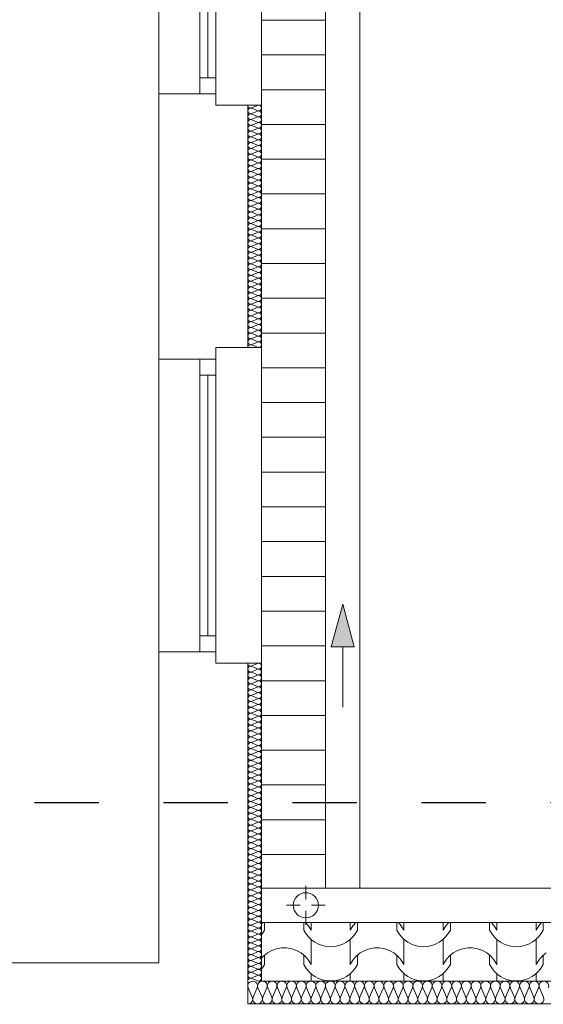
# Model space of a CAD drawing. Extents: x -528673 to -468586, y 24609 to 131944.
# Tile 50 of 87: x -481929 to -479637, y 68353 to 72658. Entities that reach past the tile are written whole.
import ezdxf

# ---------------------------------------------------------------- set-up
doc = ezdxf.new("R2010")
doc.units = 0
doc.header["$MEASUREMENT"] = 0
doc.linetypes.add('Dashed', pattern=[564.444447, 282.222223, -282.222223])
for name, color, linetype in [('#PODKŁAD', 252, 'Continuous'), ('Inwent Izolacje', 252, 'Continuous'), ('INWENT RURY SPUSTOWE', 252, 'Continuous')]:
    doc.layers.add(name, color=color, linetype=linetype)
for name, color, linetype, lineweight in [('arch wypelnienia_Nr_Pióra__102', 252, 'Continuous', 9), ('arch wypelnienia_Nr_Pióra__2', 252, 'Continuous', 13), ('INWENT DACH_Nr_Pióra__21', 252, 'Continuous', 9), ('Inwent Izolacje_Nr_Pióra__2', 252, 'Continuous', 13), ('INWENT RURY SPUSTOWE_Nr_Pióra__21', 252, 'Continuous', 9), ('INWENT. OKNA_Nr_Pióra__5', 252, 'Continuous', 13), ('INWENT.ŚCIANY_Nr_Pióra__1', 252, 'Continuous', 25), ('INWENT.ŚCIANY_Nr_Pióra__20', 252, 'Continuous', 60), ('INWENT.ŚCIANY_Nr_Pióra__21', 252, 'Continuous', 9), ('INWENT.ŚCIANY_Nr_Pióra__3', 252, 'Continuous', 13)]:
    doc.layers.add(name, color=color, linetype=linetype, lineweight=lineweight)

# ---------------------------------------------------------------- blocks, each defined once
blk = doc.blocks.new('*X28')
at = {"layer": 'arch wypelnienia_Nr_Pióra__2', "linetype": 'Continuous'}
for p, q in [((-480864.3, 68711.1), (-480870.2, 68704.4)), ((-480857.1, 68711.1), (-480857.1, 68677.7)), ((-480685.3, 68711.1), (-480685.3, 68677.7)), ((-480665.5, 68696.7), (-480678.1, 68711.1)), ((-480653.9, 68711.1), (-480653.9, 68677.7)), ((-480653.9, 68711.1), (-480653.9, 68700)), ((-480482.1, 68711.1), (-480482.1, 68677.7)), ((-480482.1, 68711.1), (-480482.1, 68700)), ((-480457.9, 68711.1), (-480470.5, 68696.7)), ((-480450.7, 68711.1), (-480450.7, 68677.7)), ((-480278.9, 68711.1), (-480278.9, 68677.7)), ((-480259.1, 68696.7), (-480271.7, 68711.1)), ((-480247.5, 68711.1), (-480247.5, 68677.7)), ((-480247.5, 68711.1), (-480247.5, 68700)), ((-480075.7, 68711.1), (-480075.7, 68677.7)), ((-480075.7, 68711.1), (-480075.7, 68700)), ((-480051.5, 68711.1), (-480064.1, 68696.7)), ((-480044.3, 68711.1), (-480044.3, 68677.7)), ((-479872.5, 68711.1), (-479872.5, 68677.7)), ((-479852.7, 68696.7), (-479865.3, 68711.1)), ((-479841.1, 68711.1), (-479841.1, 68677.7)), ((-479841.1, 68711.1), (-479841.1, 68700)), ((-479669.3, 68711.1), (-479669.3, 68677.7)), ((-479669.3, 68711.1), (-479669.3, 68700)), ((-479645.1, 68711.1), (-479657.7, 68696.7)), ((-479637.9, 68711.1), (-479637.9, 68677.7)), ((-480866.3, 68662), (-480857.1, 68677.7)), ((-480685.3, 68677.7), (-480676.1, 68662)), ((-480653.9, 68677.7), (-480665.5, 68696.7)), ((-480470.5, 68696.7), (-480482.1, 68677.7)), ((-480459.9, 68662), (-480450.7, 68677.7)), ((-480278.9, 68677.7), (-480269.7, 68662)), ((-480247.5, 68677.7), (-480259.1, 68696.7)), ((-480064.1, 68696.7), (-480075.7, 68677.7)), ((-480053.5, 68662), (-480044.3, 68677.7)), ((-479872.5, 68677.7), (-479863.3, 68662)), ((-479841.1, 68677.7), (-479852.7, 68696.7)), ((-479657.7, 68696.7), (-479669.3, 68677.7)), ((-479647.1, 68662), (-479637.9, 68677.7)), ((-480870.2, 68657.1), (-480866.3, 68662)), ((-480676.1, 68662), (-480664.8, 68647.8)), ((-480664.8, 68647.8), (-480651.7, 68635.3)), ((-480653.9, 68637.1), (-480653.9, 68550)), ((-480651.7, 68635.3), (-480637, 68624.7)), ((-480637, 68624.7), (-480620.9, 68616.2)), ((-480515.1, 68616.2), (-480499, 68624.7)), ((-480499, 68624.7), (-480484.3, 68635.3)), ((-480484.3, 68635.3), (-480471.2, 68647.8)), ((-480482.1, 68637.1), (-480482.1, 68550)), ((-480471.2, 68647.8), (-480459.9, 68662)), ((-480269.7, 68662), (-480258.4, 68647.8)), ((-480258.4, 68647.8), (-480245.3, 68635.3)), ((-480247.5, 68637.1), (-480247.5, 68550)), ((-480245.3, 68635.3), (-480230.6, 68624.7)), ((-480230.6, 68624.7), (-480214.5, 68616.2)), ((-480108.7, 68616.2), (-480092.6, 68624.7)), ((-480092.6, 68624.7), (-480077.9, 68635.3)), ((-480077.9, 68635.3), (-480064.8, 68647.8)), ((-480075.7, 68637.1), (-480075.7, 68550)), ((-480064.8, 68647.8), (-480053.5, 68662)), ((-479863.3, 68662), (-479852, 68647.8)), ((-479852, 68647.8), (-479838.9, 68635.3)), ((-479841.1, 68637.1), (-479841.1, 68550)), ((-479838.9, 68635.3), (-479824.2, 68624.7)), ((-479824.2, 68624.7), (-479808.1, 68616.2)), ((-479702.3, 68616.2), (-479686.2, 68624.7)), ((-479686.2, 68624.7), (-479671.5, 68635.3)), ((-479671.5, 68635.3), (-479658.4, 68647.8)), ((-479669.3, 68637.1), (-479669.3, 68550)), ((-479658.4, 68647.8), (-479647.1, 68662)), ((-480825.4, 68588.6), (-480844.9, 68577.6)), ((-480804.4, 68596), (-480825.4, 68588.6)), ((-480782.4, 68599.8), (-480804.4, 68596)), ((-480771.2, 68599.8), (-480782.4, 68599.8)), ((-480760, 68599.8), (-480771.2, 68599.8)), ((-480738, 68596), (-480760, 68599.8)), ((-480717, 68588.6), (-480738, 68596)), ((-480697.5, 68577.6), (-480717, 68588.6)), ((-480653.9, 68614.8), (-480653.9, 68527.7)), ((-480620.9, 68616.2), (-480603.9, 68610)), ((-480603.9, 68610), (-480586.1, 68606.3)), ((-480586.1, 68606.3), (-480568, 68605)), ((-480568, 68605), (-480549.9, 68606.3)), ((-480549.9, 68606.3), (-480532.1, 68610)), ((-480532.1, 68610), (-480515.1, 68616.2)), ((-480482.1, 68614.8), (-480482.1, 68527.7)), ((-480419, 68588.6), (-480438.5, 68577.6)), ((-480398, 68596), (-480419, 68588.6)), ((-480376, 68599.8), (-480398, 68596)), ((-480364.8, 68599.8), (-480376, 68599.8)), ((-480353.6, 68599.8), (-480364.8, 68599.8)), ((-480331.6, 68596), (-480353.6, 68599.8)), ((-480310.6, 68588.6), (-480331.6, 68596)), ((-480291.1, 68577.6), (-480310.6, 68588.6)), ((-480247.5, 68614.8), (-480247.5, 68527.7)), ((-480214.5, 68616.2), (-480197.5, 68610)), ((-480197.5, 68610), (-480179.7, 68606.3)), ((-480179.7, 68606.3), (-480161.6, 68605)), ((-480161.6, 68605), (-480143.5, 68606.3)), ((-480143.5, 68606.3), (-480125.7, 68610)), ((-480125.7, 68610), (-480108.7, 68616.2)), ((-480075.7, 68614.8), (-480075.7, 68527.7)), ((-480012.6, 68588.6), (-480032.1, 68577.6)), ((-479991.6, 68596), (-480012.6, 68588.6)), ((-479969.6, 68599.8), (-479991.6, 68596)), ((-479958.4, 68599.8), (-479969.6, 68599.8)), ((-479947.2, 68599.8), (-479958.4, 68599.8)), ((-479925.2, 68596), (-479947.2, 68599.8)), ((-479904.2, 68588.6), (-479925.2, 68596)), ((-479884.7, 68577.6), (-479904.2, 68588.6)), ((-479841.1, 68614.8), (-479841.1, 68527.7)), ((-479808.1, 68616.2), (-479791.1, 68610)), ((-479791.1, 68610), (-479773.3, 68606.3)), ((-479773.3, 68606.3), (-479755.2, 68605)), ((-479755.2, 68605), (-479737.1, 68606.3)), ((-479737.1, 68606.3), (-479719.3, 68610)), ((-479719.3, 68610), (-479702.3, 68616.2)), ((-479669.3, 68614.8), (-479669.3, 68527.7)), ((-480862.2, 68563.5), (-480870.2, 68554.4)), ((-480844.9, 68577.6), (-480862.2, 68563.5)), ((-480857.1, 68567.7), (-480857.1, 68527.7)), ((-480680.2, 68563.5), (-480697.5, 68577.6)), ((-480685.3, 68567.7), (-480685.3, 68527.7)), ((-480665.5, 68546.7), (-480680.2, 68563.5)), ((-480653.9, 68527.7), (-480665.5, 68546.7)), ((-480470.5, 68546.7), (-480482.1, 68527.7)), ((-480455.8, 68563.5), (-480470.5, 68546.7)), ((-480438.5, 68577.6), (-480455.8, 68563.5)), ((-480450.7, 68567.7), (-480450.7, 68527.7)), ((-480273.8, 68563.5), (-480291.1, 68577.6)), ((-480278.9, 68567.7), (-480278.9, 68527.7)), ((-480259.1, 68546.7), (-480273.8, 68563.5)), ((-480247.5, 68527.7), (-480259.1, 68546.7)), ((-480064.1, 68546.7), (-480075.7, 68527.7)), ((-480049.4, 68563.5), (-480064.1, 68546.7)), ((-480032.1, 68577.6), (-480049.4, 68563.5)), ((-480044.3, 68567.7), (-480044.3, 68527.7)), ((-479867.4, 68563.5), (-479884.7, 68577.6)), ((-479872.5, 68567.7), (-479872.5, 68527.7)), ((-479852.7, 68546.7), (-479867.4, 68563.5)), ((-479841.1, 68527.7), (-479852.7, 68546.7)), ((-479657.7, 68546.7), (-479669.3, 68527.7)), ((-479643, 68563.5), (-479657.7, 68546.7)), ((-479625.7, 68577.6), (-479643, 68563.5)), ((-479637.9, 68567.7), (-479637.9, 68527.7)), ((-480870.2, 68507.1), (-480866.3, 68512)), ((-480866.3, 68512), (-480857.1, 68527.7)), ((-480685.3, 68527.7), (-480676.1, 68512)), ((-480676.1, 68512), (-480664.8, 68497.8)), ((-480664.8, 68497.8), (-480651.7, 68485.3)), ((-480484.3, 68485.3), (-480471.2, 68497.8)), ((-480471.2, 68497.8), (-480459.9, 68512)), ((-480459.9, 68512), (-480450.7, 68527.7)), ((-480278.9, 68527.7), (-480269.7, 68512)), ((-480269.7, 68512), (-480258.4, 68497.8)), ((-480258.4, 68497.8), (-480245.3, 68485.3)), ((-480077.9, 68485.3), (-480064.8, 68497.8)), ((-480064.8, 68497.8), (-480053.5, 68512)), ((-480053.5, 68512), (-480044.3, 68527.7)), ((-479872.5, 68527.7), (-479863.3, 68512)), ((-479863.3, 68512), (-479852, 68497.8)), ((-479852, 68497.8), (-479838.9, 68485.3)), ((-479671.5, 68485.3), (-479658.4, 68497.8)), ((-479658.4, 68497.8), (-479647.1, 68512)), ((-479647.1, 68512), (-479637.9, 68527.7)), ((-480653.9, 68487.1), (-480653.9, 68454.5)), ((-480653.9, 68464.8), (-480653.9, 68454.5)), ((-480651.7, 68485.3), (-480637, 68474.7)), ((-480637, 68474.7), (-480620.9, 68466.2)), ((-480620.9, 68466.2), (-480603.9, 68460)), ((-480603.9, 68460), (-480586.1, 68456.3)), ((-480586.1, 68456.3), (-480568, 68455)), ((-480568, 68455), (-480549.9, 68456.3)), ((-480549.9, 68456.3), (-480532.1, 68460)), ((-480532.1, 68460), (-480515.1, 68466.2)), ((-480515.1, 68466.2), (-480499, 68474.7)), ((-480499, 68474.7), (-480484.3, 68485.3)), ((-480482.1, 68487.1), (-480482.1, 68454.5)), ((-480482.1, 68464.8), (-480482.1, 68454.5)), ((-480247.5, 68487.1), (-480247.5, 68454.5)), ((-480247.5, 68464.8), (-480247.5, 68454.5)), ((-480245.3, 68485.3), (-480230.6, 68474.7)), ((-480230.6, 68474.7), (-480214.5, 68466.2)), ((-480214.5, 68466.2), (-480197.5, 68460)), ((-480197.5, 68460), (-480179.7, 68456.3)), ((-480179.7, 68456.3), (-480161.6, 68455)), ((-480161.6, 68455), (-480143.5, 68456.3)), ((-480143.5, 68456.3), (-480125.7, 68460)), ((-480125.7, 68460), (-480108.7, 68466.2)), ((-480108.7, 68466.2), (-480092.6, 68474.7)), ((-480092.6, 68474.7), (-480077.9, 68485.3)), ((-480075.7, 68487.1), (-480075.7, 68454.5)), ((-480075.7, 68464.8), (-480075.7, 68454.5)), ((-479841.1, 68487.1), (-479841.1, 68454.5)), ((-479841.1, 68464.8), (-479841.1, 68454.5)), ((-479838.9, 68485.3), (-479824.2, 68474.7)), ((-479824.2, 68474.7), (-479808.1, 68466.2)), ((-479808.1, 68466.2), (-479791.1, 68460)), ((-479791.1, 68460), (-479773.3, 68456.3)), ((-479773.3, 68456.3), (-479755.2, 68455)), ((-479755.2, 68455), (-479737.1, 68456.3)), ((-479737.1, 68456.3), (-479719.3, 68460)), ((-479719.3, 68460), (-479702.3, 68466.2)), ((-479702.3, 68466.2), (-479686.2, 68474.7)), ((-479686.2, 68474.7), (-479671.5, 68485.3)), ((-479669.3, 68487.1), (-479669.3, 68454.5)), ((-479669.3, 68464.8), (-479669.3, 68454.5))]:
    blk.add_line(p, q, dxfattribs=at)
blk = doc.blocks.new('Wypełnienie_14')
at = {"layer": 'arch wypelnienia_Nr_Pióra__2', "linetype": 'Dashed'}
blk.add_blockref('*X28', (0, 0), dxfattribs=at)
blk = doc.blocks.new('Izolacja cieplna 14_208', base_point=(-480930.2, 68354.5))
at = {"layer": 'Inwent Izolacje_Nr_Pióra__2', "linetype": 'Continuous'}
for p, q in [((-480928.4, 68424.7), (-480910.7, 68384.3)), ((-480907.2, 68384.3), (-480889.5, 68424.7)), ((-480885.9, 68424.7), (-480868.3, 68384.3)), ((-480864.7, 68384.3), (-480847, 68424.7)), ((-480843.5, 68424.7), (-480825.8, 68384.3)), ((-480822.2, 68384.3), (-480804.6, 68424.7)), ((-480801, 68424.7), (-480783.3, 68384.3)), ((-480779.8, 68384.3), (-480762.1, 68424.7)), ((-480758.5, 68424.7), (-480740.9, 68384.3)), ((-480737.3, 68384.3), (-480719.6, 68424.7)), ((-480716.1, 68424.7), (-480698.4, 68384.3)), ((-480694.8, 68384.3), (-480677.2, 68424.7)), ((-480673.6, 68424.7), (-480655.9, 68384.3)), ((-480652.4, 68384.3), (-480634.7, 68424.7)), ((-480631.1, 68424.7), (-480613.5, 68384.3)), ((-480609.9, 68384.3), (-480592.2, 68424.7)), ((-480588.7, 68424.7), (-480571, 68384.3)), ((-480567.4, 68384.3), (-480549.8, 68424.7)), ((-480546.2, 68424.7), (-480528.5, 68384.3)), ((-480525, 68384.3), (-480507.3, 68424.7)), ((-480503.7, 68424.7), (-480486.1, 68384.3)), ((-480482.5, 68384.3), (-480464.8, 68424.7)), ((-480461.3, 68424.7), (-480443.6, 68384.3)), ((-480440, 68384.3), (-480422.4, 68424.7)), ((-480418.8, 68424.7), (-480401.1, 68384.3)), ((-480397.5, 68384.3), (-480379.9, 68424.7)), ((-480376.3, 68424.7), (-480358.6, 68384.3)), ((-480355.1, 68384.3), (-480337.4, 68424.7)), ((-480333.8, 68424.7), (-480316.2, 68384.3)), ((-480312.6, 68384.3), (-480294.9, 68424.7)), ((-480291.4, 68424.7), (-480273.7, 68384.3)), ((-480270.1, 68384.3), (-480252.5, 68424.7)), ((-480248.9, 68424.7), (-480231.2, 68384.3)), ((-480227.7, 68384.3), (-480210, 68424.7)), ((-480206.4, 68424.7), (-480188.8, 68384.3)), ((-480185.2, 68384.3), (-480167.5, 68424.7)), ((-480164, 68424.7), (-480146.3, 68384.3)), ((-480142.7, 68384.3), (-480125.1, 68424.7)), ((-480121.5, 68424.7), (-480103.8, 68384.3)), ((-480100.3, 68384.3), (-480082.6, 68424.7)), ((-480079, 68424.7), (-480061.4, 68384.3)), ((-480057.8, 68384.3), (-480040.1, 68424.7)), ((-480036.6, 68424.7), (-480018.9, 68384.3)), ((-480015.3, 68384.3), (-479997.7, 68424.7)), ((-479994.1, 68424.7), (-479976.4, 68384.3)), ((-479972.9, 68384.3), (-479955.2, 68424.7)), ((-479951.6, 68424.7), (-479934, 68384.3)), ((-479930.4, 68384.3), (-479912.7, 68424.7)), ((-479909.2, 68424.7), (-479891.5, 68384.3)), ((-479887.9, 68384.3), (-479870.3, 68424.7)), ((-479866.7, 68424.7), (-479849, 68384.3)), ((-479845.5, 68384.3), (-479827.8, 68424.7)), ((-479824.2, 68424.7), (-479806.6, 68384.3)), ((-479803, 68384.3), (-479785.3, 68424.7)), ((-479781.8, 68424.7), (-479764.1, 68384.3)), ((-479760.5, 68384.3), (-479742.9, 68424.7)), ((-479739.3, 68424.7), (-479721.6, 68384.3)), ((-479718.1, 68384.3), (-479700.4, 68424.7)), ((-479696.8, 68424.7), (-479679.2, 68384.3)), ((-479675.6, 68384.3), (-479657.9, 68424.7)), ((-479654.4, 68424.7), (-479636.7, 68384.3))]:
    blk.add_line(p, q, dxfattribs=at)
for centre, start_param, end_param in [((-480909, 68433.3), 4.299595, 8.266775), ((-480866.5, 68433.3), 4.299595, 8.266775), ((-480824, 68433.3), 4.299595, 8.266775), ((-480781.5, 68433.3), 4.299595, 8.266775), ((-480739.1, 68433.3), 4.299595, 8.266775), ((-480696.6, 68433.3), 4.299595, 8.266775), ((-480654.1, 68433.3), 4.299595, 8.266775), ((-480611.7, 68433.3), 4.299595, 8.266775), ((-480569.2, 68433.3), 4.299595, 8.266775), ((-480526.7, 68433.3), 4.299595, 8.266775), ((-480484.3, 68433.3), 4.299595, 8.266775), ((-480441.8, 68433.3), 4.299595, 8.266775), ((-480399.3, 68433.3), 4.299595, 8.266775), ((-480356.9, 68433.3), 4.299595, 8.266775), ((-480314.4, 68433.3), 4.299595, 8.266775), ((-480271.9, 68433.3), 4.299595, 8.266775), ((-480229.5, 68433.3), 4.299595, 8.266775), ((-480187, 68433.3), 4.299595, 8.266775), ((-480144.5, 68433.3), 4.299595, 8.266775), ((-480102.1, 68433.3), 4.299595, 8.266775), ((-480059.6, 68433.3), 4.299595, 8.266775), ((-480017.1, 68433.3), 4.299595, 8.266775), ((-479974.6, 68433.3), 4.299595, 8.266775), ((-479932.2, 68433.3), 4.299595, 8.266775), ((-479889.7, 68433.3), 4.299595, 8.266775), ((-479847.2, 68433.3), 4.299595, 8.266775), ((-479804.8, 68433.3), 4.299595, 8.266775), ((-479762.3, 68433.3), 4.299595, 8.266775), ((-479719.8, 68433.3), 4.299595, 8.266775), ((-479677.4, 68433.3), 4.299595, 8.266775), ((-479634.9, 68433.3), 4.299595, 8.266775), ((-480930.2, 68375.8), 3.141593, 5.125182), ((-480887.7, 68375.8), 1.158004, 5.125183), ((-480845.3, 68375.8), 1.158004, 5.125183), ((-480802.8, 68375.8), 1.158004, 5.125183), ((-480760.3, 68375.8), 1.158004, 5.125183), ((-480717.8, 68375.8), 1.158004, 5.125183), ((-480675.4, 68375.8), 1.158004, 5.125183), ((-480632.9, 68375.8), 1.158004, 5.125183), ((-480590.4, 68375.8), 1.158004, 5.125183), ((-480548, 68375.8), 1.158004, 5.125183), ((-480505.5, 68375.8), 1.158004, 5.125183), ((-480463, 68375.8), 1.158004, 5.125183), ((-480420.6, 68375.8), 1.158004, 5.125183), ((-480378.1, 68375.8), 1.158004, 5.125183), ((-480335.6, 68375.8), 1.158004, 5.125183), ((-480293.2, 68375.8), 1.158004, 5.125183), ((-480250.7, 68375.8), 1.158004, 5.125183), ((-480208.2, 68375.8), 1.158004, 5.125183), ((-480165.8, 68375.8), 1.158004, 5.125183), ((-480123.3, 68375.8), 1.158004, 5.125183), ((-480080.8, 68375.8), 1.158004, 5.125183), ((-480038.4, 68375.8), 1.158004, 5.125183), ((-479995.9, 68375.8), 1.158004, 5.125183), ((-479953.4, 68375.8), 1.158004, 5.125183), ((-479910.9, 68375.8), 1.158004, 5.125183), ((-479868.5, 68375.8), 1.158004, 5.125183), ((-479826, 68375.8), 1.158004, 5.125183), ((-479783.5, 68375.8), 1.158004, 5.125183), ((-479741.1, 68375.8), 1.158004, 5.125183), ((-479698.6, 68375.8), 1.158004, 5.125183), ((-479656.1, 68375.8), 1.158004, 5.125183)]:
    blk.add_ellipse(centre, major_axis=(0, 21.3), ratio=0.998419, start_param=start_param, end_param=end_param, dxfattribs=at)
blk = doc.blocks.new('Izolacja cieplna 14_211', base_point=(-480930.2, 69844.5))
at = {"layer": 'Inwent Izolacje_Nr_Pióra__2', "linetype": 'Continuous'}
for p, q in [((-480888.1, 69843.5), (-480912.3, 69832.7)), ((-480912.3, 69830.6), (-480888.1, 69819.9)), ((-480888.1, 69817.7), (-480912.3, 69807)), ((-480912.3, 69804.8), (-480888.1, 69794.1)), ((-480888.1, 69792), (-480912.3, 69781.3)), ((-480912.3, 69779.1), (-480888.1, 69768.4)), ((-480888.1, 69766.2), (-480912.3, 69755.5)), ((-480912.3, 69753.4), (-480888.1, 69742.7)), ((-480888.1, 69740.5), (-480912.3, 69729.8)), ((-480912.3, 69727.6), (-480888.1, 69716.9)), ((-480888.1, 69714.8), (-480912.3, 69704)), ((-480912.3, 69701.9), (-480888.1, 69691.2)), ((-480888.1, 69689), (-480912.3, 69678.3)), ((-480912.3, 69676.1), (-480888.1, 69665.4)), ((-480888.1, 69663.3), (-480912.3, 69652.6)), ((-480912.3, 69650.4), (-480888.1, 69639.7)), ((-480888.1, 69637.5), (-480912.3, 69626.8)), ((-480912.3, 69624.7), (-480888.1, 69614)), ((-480888.1, 69611.8), (-480912.3, 69601.1)), ((-480912.3, 69598.9), (-480888.1, 69588.2)), ((-480888.1, 69586.1), (-480912.3, 69575.3)), ((-480912.3, 69573.2), (-480888.1, 69562.5)), ((-480888.1, 69560.3), (-480912.3, 69549.6)), ((-480912.3, 69547.4), (-480888.1, 69536.7)), ((-480888.1, 69534.6), (-480912.3, 69523.9)), ((-480912.3, 69521.7), (-480888.1, 69511)), ((-480888.1, 69508.8), (-480912.3, 69498.1)), ((-480912.3, 69496), (-480888.1, 69485.2)), ((-480888.1, 69483.1), (-480912.3, 69472.4)), ((-480912.3, 69470.2), (-480888.1, 69459.5)), ((-480888.1, 69457.3), (-480912.3, 69446.6)), ((-480912.3, 69444.5), (-480888.1, 69433.8)), ((-480888.1, 69431.6), (-480912.3, 69420.9)), ((-480912.3, 69418.7), (-480888.1, 69408)), ((-480888.1, 69405.9), (-480912.3, 69395.2)), ((-480912.3, 69393), (-480888.1, 69382.3)), ((-480888.1, 69380.1), (-480912.3, 69369.4)), ((-480912.3, 69367.3), (-480888.1, 69356.5)), ((-480888.1, 69354.4), (-480912.3, 69343.7)), ((-480912.3, 69341.5), (-480888.1, 69330.8)), ((-480888.1, 69328.6), (-480912.3, 69317.9)), ((-480912.3, 69315.8), (-480888.1, 69305.1)), ((-480888.1, 69302.9), (-480912.3, 69292.2)), ((-480912.3, 69290), (-480888.1, 69279.3)), ((-480888.1, 69277.2), (-480912.3, 69266.5)), ((-480912.3, 69264.3), (-480888.1, 69253.6)), ((-480888.1, 69251.4), (-480912.3, 69240.7)), ((-480912.3, 69238.6), (-480888.1, 69227.8)), ((-480888.1, 69225.7), (-480912.3, 69215)), ((-480912.3, 69212.8), (-480888.1, 69202.1)), ((-480888.1, 69199.9), (-480912.3, 69189.2)), ((-480912.3, 69187.1), (-480888.1, 69176.4)), ((-480888.1, 69174.2), (-480912.3, 69163.5)), ((-480912.3, 69161.3), (-480888.1, 69150.6)), ((-480888.1, 69148.5), (-480912.3, 69137.7)), ((-480912.3, 69135.6), (-480888.1, 69124.9)), ((-480888.1, 69122.7), (-480912.3, 69112)), ((-480912.3, 69109.8), (-480888.1, 69099.1)), ((-480888.1, 69097), (-480912.3, 69086.3)), ((-480912.3, 69084.1), (-480888.1, 69073.4)), ((-480888.1, 69071.2), (-480912.3, 69060.5)), ((-480912.3, 69058.4), (-480888.1, 69047.7)), ((-480888.1, 69045.5), (-480912.3, 69034.8)), ((-480912.3, 69032.6), (-480888.1, 69021.9)), ((-480888.1, 69019.8), (-480912.3, 69009)), ((-480912.3, 69006.9), (-480888.1, 68996.2)), ((-480888.1, 68994), (-480912.3, 68983.3)), ((-480912.3, 68981.1), (-480888.1, 68970.4)), ((-480888.1, 68968.3), (-480912.3, 68957.6)), ((-480912.3, 68955.4), (-480888.1, 68944.7)), ((-480888.1, 68942.5), (-480912.3, 68931.8)), ((-480912.3, 68929.7), (-480888.1, 68919)), ((-480888.1, 68916.8), (-480912.3, 68906.1)), ((-480912.3, 68903.9), (-480888.1, 68893.2)), ((-480888.1, 68891), (-480912.3, 68880.3)), ((-480912.3, 68878.2), (-480888.1, 68867.5)), ((-480888.1, 68865.3), (-480912.3, 68854.6)), ((-480912.3, 68852.4), (-480888.1, 68841.7)), ((-480888.1, 68839.6), (-480912.3, 68828.9)), ((-480912.3, 68826.7), (-480888.1, 68816)), ((-480888.1, 68813.8), (-480912.3, 68803.1)), ((-480912.3, 68801), (-480888.1, 68790.2)), ((-480888.1, 68788.1), (-480912.3, 68777.4)), ((-480912.3, 68775.2), (-480888.1, 68764.5)), ((-480888.1, 68762.3), (-480912.3, 68751.6)), ((-480912.3, 68749.5), (-480888.1, 68738.8)), ((-480888.1, 68736.6), (-480912.3, 68725.9)), ((-480912.3, 68723.7), (-480888.1, 68713)), ((-480888.1, 68710.9), (-480912.3, 68700.2)), ((-480912.3, 68698), (-480888.1, 68687.3)), ((-480888.1, 68685.1), (-480912.3, 68674.4)), ((-480912.3, 68672.3), (-480888.1, 68661.5)), ((-480888.1, 68659.4), (-480912.3, 68648.7)), ((-480912.3, 68646.5), (-480888.1, 68635.8)), ((-480888.1, 68633.6), (-480912.3, 68622.9)), ((-480912.3, 68620.8), (-480888.1, 68610.1)), ((-480888.1, 68607.9), (-480912.3, 68597.2)), ((-480912.3, 68595), (-480888.1, 68584.3)), ((-480888.1, 68582.2), (-480912.3, 68571.5)), ((-480912.3, 68569.3), (-480888.1, 68558.6)), ((-480888.1, 68556.4), (-480912.3, 68545.7)), ((-480912.3, 68543.5), (-480888.1, 68532.8)), ((-480888.1, 68530.7), (-480912.3, 68520)), ((-480912.3, 68517.8), (-480888.1, 68507.1)), ((-480888.1, 68504.9), (-480912.3, 68494.2)), ((-480912.3, 68492.1), (-480888.1, 68481.4)), ((-480888.1, 68479.2), (-480912.3, 68468.5)), ((-480912.3, 68466.3), (-480888.1, 68455.6))]:
    blk.add_line(p, q, dxfattribs=at)
for centre, start_param, end_param in [((-480917.4, 69818.8), 2.7288, 6.695979), ((-480917.4, 69844.5), 4.712389, 6.695979), ((-480882.9, 69831.7), 5.870392, 9.837571), ((-480917.4, 69793.1), 2.7288, 6.695979), ((-480882.9, 69805.9), 5.870392, 9.837571), ((-480882.9, 69780.2), 5.870392, 9.837571), ((-480917.4, 69767.3), 2.7288, 6.695979), ((-480917.4, 69741.6), 2.7288, 6.695979), ((-480882.9, 69754.4), 5.870392, 9.837571), ((-480882.9, 69728.7), 5.870392, 9.837571), ((-480917.4, 69715.8), 2.7288, 6.695979), ((-480917.4, 69690.1), 2.7288, 6.695979), ((-480882.9, 69703), 5.870392, 9.837571), ((-480917.4, 69664.4), 2.7288, 6.695979), ((-480882.9, 69677.2), 5.870392, 9.837571), ((-480882.9, 69651.5), 5.870392, 9.837571), ((-480917.4, 69638.6), 2.7288, 6.695979), ((-480917.4, 69612.9), 2.7288, 6.695979), ((-480882.9, 69625.7), 5.870392, 9.837571), ((-480882.9, 69600), 5.870392, 9.837571), ((-480917.4, 69587.1), 2.7288, 6.695979), ((-480917.4, 69561.4), 2.7288, 6.695979), ((-480882.9, 69574.3), 5.870392, 9.837571), ((-480917.4, 69535.7), 2.7288, 6.695979), ((-480882.9, 69548.5), 5.870392, 9.837571), ((-480882.9, 69522.8), 5.870392, 9.837571), ((-480917.4, 69509.9), 2.7288, 6.695979), ((-480917.4, 69484.2), 2.7288, 6.695979), ((-480882.9, 69497), 5.870392, 9.837571), ((-480882.9, 69471.3), 5.870392, 9.837571), ((-480917.4, 69458.4), 2.7288, 6.695979), ((-480917.4, 69432.7), 2.7288, 6.695979), ((-480882.9, 69445.6), 5.870392, 9.837571), ((-480917.4, 69406.9), 2.7288, 6.695979), ((-480882.9, 69419.8), 5.870392, 9.837571), ((-480882.9, 69394.1), 5.870392, 9.837571), ((-480917.4, 69381.2), 2.7288, 6.695979), ((-480917.4, 69355.5), 2.7288, 6.695979), ((-480882.9, 69368.3), 5.870392, 9.837571), ((-480882.9, 69342.6), 5.870392, 9.837571), ((-480917.4, 69329.7), 2.7288, 6.695979), ((-480917.4, 69304), 2.7288, 6.695979), ((-480882.9, 69316.9), 5.870392, 9.837571), ((-480917.4, 69278.2), 2.7288, 6.695979), ((-480882.9, 69291.1), 5.870392, 9.837571), ((-480882.9, 69265.4), 5.870392, 9.837571), ((-480917.4, 69252.5), 2.7288, 6.695979), ((-480917.4, 69226.8), 2.7288, 6.695979), ((-480882.9, 69239.6), 5.870392, 9.837571), ((-480882.9, 69213.9), 5.870392, 9.837571), ((-480917.4, 69201), 2.7288, 6.695979), ((-480917.4, 69175.3), 2.7288, 6.695979), ((-480882.9, 69188.1), 5.870392, 9.837571), ((-480917.4, 69149.5), 2.7288, 6.695979), ((-480882.9, 69162.4), 5.870392, 9.837571), ((-480882.9, 69136.7), 5.870392, 9.837571), ((-480917.4, 69123.8), 2.7288, 6.695979), ((-480917.4, 69098.1), 2.7288, 6.695979), ((-480882.9, 69110.9), 5.870392, 9.837571), ((-480882.9, 69085.2), 5.870392, 9.837571), ((-480917.4, 69072.3), 2.7288, 6.695979), ((-480917.4, 69046.6), 2.7288, 6.695979), ((-480882.9, 69059.4), 5.870392, 9.837571), ((-480917.4, 69020.8), 2.7288, 6.695979), ((-480882.9, 69033.7), 5.870392, 9.837571), ((-480882.9, 69008), 5.870392, 9.837571), ((-480917.4, 68995.1), 2.7288, 6.695979), ((-480917.4, 68969.4), 2.7288, 6.695979), ((-480882.9, 68982.2), 5.870392, 9.837571), ((-480882.9, 68956.5), 5.870392, 9.837571), ((-480917.4, 68943.6), 2.7288, 6.695979), ((-480917.4, 68917.9), 2.7288, 6.695979), ((-480882.9, 68930.7), 5.870392, 9.837571), ((-480917.4, 68892.1), 2.7288, 6.695979), ((-480882.9, 68905), 5.870392, 9.837571), ((-480882.9, 68879.3), 5.870392, 9.837571), ((-480917.4, 68866.4), 2.7288, 6.695979), ((-480917.4, 68840.6), 2.7288, 6.695979), ((-480882.9, 68853.5), 5.870392, 9.837571), ((-480882.9, 68827.8), 5.870392, 9.837571), ((-480917.4, 68814.9), 2.7288, 6.695979), ((-480917.4, 68789.2), 2.7288, 6.695979), ((-480882.9, 68802), 5.870392, 9.837571), ((-480917.4, 68763.4), 2.7288, 6.695979), ((-480917.4, 68737.7), 2.7288, 6.695979), ((-480882.9, 68776.3), 5.870392, 9.837571), ((-480882.9, 68750.6), 5.870392, 9.837571), ((-480917.4, 68711.9), 2.7288, 6.695979), ((-480882.9, 68724.8), 5.870392, 9.837571), ((-480882.9, 68699.1), 5.870392, 9.837571), ((-480917.4, 68686.2), 2.7288, 6.695979), ((-480917.4, 68660.5), 2.7288, 6.695979), ((-480882.9, 68673.3), 5.870392, 9.837571), ((-480917.4, 68634.7), 2.7288, 6.695979), ((-480917.4, 68609), 2.7288, 6.695979), ((-480882.9, 68647.6), 5.870392, 9.837571), ((-480882.9, 68621.9), 5.870392, 9.837571), ((-480917.4, 68583.2), 2.7288, 6.695979), ((-480882.9, 68596.1), 5.870392, 9.837571), ((-480882.9, 68570.4), 5.870392, 9.837571), ((-480917.4, 68557.5), 2.7288, 6.695979), ((-480917.4, 68531.8), 2.7288, 6.695979), ((-480882.9, 68544.6), 5.870392, 9.837571), ((-480917.4, 68506), 2.7288, 6.695979), ((-480917.4, 68480.3), 2.7288, 6.695979), ((-480882.9, 68518.9), 5.870392, 9.837571), ((-480882.9, 68493.1), 5.870392, 9.837571), ((-480917.4, 68454.5), 2.7288, 4.712389), ((-480882.9, 68467.4), 5.870392, 9.837571)]:
    blk.add_ellipse(centre, major_axis=(0, -12.9), ratio=0.991477, start_param=start_param, end_param=end_param, dxfattribs=at)
blk = doc.blocks.new('Izolacja cieplna 14_212', base_point=(-480930.2, 72284.5))
at = {"layer": 'Inwent Izolacje_Nr_Pióra__2', "linetype": 'Continuous'}
for p, q in [((-480888.1, 72283.5), (-480912.3, 72273)), ((-480912.3, 72270.9), (-480888.1, 72260.4)), ((-480888.1, 72258.2), (-480912.3, 72247.7)), ((-480912.3, 72245.6), (-480888.1, 72235.1)), ((-480888.1, 72233), (-480912.3, 72222.5)), ((-480912.3, 72220.4), (-480888.1, 72209.9)), ((-480888.1, 72207.8), (-480912.3, 72197.3)), ((-480912.3, 72195.1), (-480888.1, 72184.6)), ((-480888.1, 72182.5), (-480912.3, 72172)), ((-480912.3, 72169.9), (-480888.1, 72159.4)), ((-480888.1, 72157.3), (-480912.3, 72146.8)), ((-480912.3, 72144.7), (-480888.1, 72134.2)), ((-480888.1, 72132.1), (-480912.3, 72121.6)), ((-480912.3, 72119.4), (-480888.1, 72108.9)), ((-480888.1, 72106.8), (-480912.3, 72096.3)), ((-480912.3, 72094.2), (-480888.1, 72083.7)), ((-480888.1, 72081.6), (-480912.3, 72071.1)), ((-480912.3, 72069), (-480888.1, 72058.5)), ((-480888.1, 72056.3), (-480912.3, 72045.8)), ((-480912.3, 72043.7), (-480888.1, 72033.2)), ((-480888.1, 72031.1), (-480912.3, 72020.6)), ((-480912.3, 72018.5), (-480888.1, 72008)), ((-480888.1, 72005.9), (-480912.3, 71995.4)), ((-480912.3, 71993.2), (-480888.1, 71982.7)), ((-480888.1, 71980.6), (-480912.3, 71970.1)), ((-480912.3, 71968), (-480888.1, 71957.5)), ((-480888.1, 71955.4), (-480912.3, 71944.9)), ((-480912.3, 71942.8), (-480888.1, 71932.3)), ((-480888.1, 71930.1), (-480912.3, 71919.6)), ((-480912.3, 71917.5), (-480888.1, 71907)), ((-480888.1, 71904.9), (-480912.3, 71894.4)), ((-480912.3, 71892.3), (-480888.1, 71881.8)), ((-480888.1, 71879.7), (-480912.3, 71869.2)), ((-480912.3, 71867.1), (-480888.1, 71856.6)), ((-480888.1, 71854.4), (-480912.3, 71843.9)), ((-480912.3, 71841.8), (-480888.1, 71831.3)), ((-480888.1, 71829.2), (-480912.3, 71818.7)), ((-480912.3, 71816.6), (-480888.1, 71806.1)), ((-480888.1, 71804), (-480912.3, 71793.5)), ((-480912.3, 71791.3), (-480888.1, 71780.8)), ((-480888.1, 71778.7), (-480912.3, 71768.2)), ((-480912.3, 71766.1), (-480888.1, 71755.6)), ((-480888.1, 71753.5), (-480912.3, 71743)), ((-480912.3, 71740.9), (-480888.1, 71730.4)), ((-480888.1, 71728.2), (-480912.3, 71717.7)), ((-480912.3, 71715.6), (-480888.1, 71705.1)), ((-480888.1, 71703), (-480912.3, 71692.5)), ((-480912.3, 71690.4), (-480888.1, 71679.9)), ((-480888.1, 71677.8), (-480912.3, 71667.3)), ((-480912.3, 71665.1), (-480888.1, 71654.6)), ((-480888.1, 71652.5), (-480912.3, 71642)), ((-480912.3, 71639.9), (-480888.1, 71629.4)), ((-480888.1, 71627.3), (-480912.3, 71616.8)), ((-480912.3, 71614.7), (-480888.1, 71604.2)), ((-480888.1, 71602.1), (-480912.3, 71591.6)), ((-480912.3, 71589.4), (-480888.1, 71578.9)), ((-480888.1, 71576.8), (-480912.3, 71566.3)), ((-480912.3, 71564.2), (-480888.1, 71553.7)), ((-480888.1, 71551.6), (-480912.3, 71541.1)), ((-480912.3, 71539), (-480888.1, 71528.5)), ((-480888.1, 71526.3), (-480912.3, 71515.8)), ((-480912.3, 71513.7), (-480888.1, 71503.2)), ((-480888.1, 71501.1), (-480912.3, 71490.6)), ((-480912.3, 71488.5), (-480888.1, 71478)), ((-480888.1, 71475.9), (-480912.3, 71465.4)), ((-480912.3, 71463.2), (-480888.1, 71452.7)), ((-480888.1, 71450.6), (-480912.3, 71440.1)), ((-480912.3, 71438), (-480888.1, 71427.5)), ((-480888.1, 71425.4), (-480912.3, 71414.9)), ((-480912.3, 71412.8), (-480888.1, 71402.3)), ((-480888.1, 71400.1), (-480912.3, 71389.6)), ((-480912.3, 71387.5), (-480888.1, 71377)), ((-480888.1, 71374.9), (-480912.3, 71364.4)), ((-480912.3, 71362.3), (-480888.1, 71351.8)), ((-480888.1, 71349.7), (-480912.3, 71339.2)), ((-480912.3, 71337.1), (-480888.1, 71326.6)), ((-480888.1, 71324.4), (-480912.3, 71313.9)), ((-480912.3, 71311.8), (-480888.1, 71301.3)), ((-480888.1, 71299.2), (-480912.3, 71288.7)), ((-480912.3, 71286.6), (-480888.1, 71276.1)), ((-480888.1, 71274), (-480912.3, 71263.5)), ((-480912.3, 71261.3), (-480888.1, 71250.8)), ((-480888.1, 71248.7), (-480912.3, 71238.2)), ((-480912.3, 71236.1), (-480888.1, 71225.6))]:
    blk.add_line(p, q, dxfattribs=at)
for centre, start_param, end_param in [((-480917.4, 72284.5), 3.141593, 5.125182), ((-480882.9, 72271.9), 4.299595, 8.266775), ((-480917.4, 72259.3), 1.158004, 5.125183), ((-480917.4, 72234.1), 1.158004, 5.125183), ((-480882.9, 72246.7), 4.299595, 8.266775), ((-480917.4, 72208.8), 1.158004, 5.125183), ((-480917.4, 72183.6), 1.158004, 5.125183), ((-480882.9, 72221.4), 4.299595, 8.266775), ((-480882.9, 72196.2), 4.299595, 8.266775), ((-480917.4, 72158.3), 1.158004, 5.125183), ((-480882.9, 72171), 4.299595, 8.266775), ((-480882.9, 72145.7), 4.299595, 8.266775), ((-480917.4, 72133.1), 1.158004, 5.125183), ((-480917.4, 72107.9), 1.158004, 5.125183), ((-480882.9, 72120.5), 4.299595, 8.266775), ((-480917.4, 72082.6), 1.158004, 5.125183), ((-480917.4, 72057.4), 1.158004, 5.125183), ((-480882.9, 72095.3), 4.299595, 8.266775), ((-480882.9, 72070), 4.299595, 8.266775), ((-480917.4, 72032.2), 1.158004, 5.125183), ((-480882.9, 72044.8), 4.299595, 8.266775), ((-480882.9, 72019.5), 4.299595, 8.266775), ((-480917.4, 72006.9), 1.158004, 5.125183), ((-480917.4, 71981.7), 1.158004, 5.125183), ((-480882.9, 71994.3), 4.299595, 8.266775), ((-480882.9, 71969.1), 4.299595, 8.266775), ((-480917.4, 71956.4), 1.158004, 5.125183), ((-480917.4, 71931.2), 1.158004, 5.125183), ((-480882.9, 71943.8), 4.299595, 8.266775), ((-480917.4, 71906), 1.158004, 5.125183), ((-480917.4, 71880.7), 1.158004, 5.125183), ((-480882.9, 71918.6), 4.299595, 8.266775), ((-480882.9, 71893.3), 4.299595, 8.266775), ((-480917.4, 71855.5), 1.158004, 5.125183), ((-480882.9, 71868.1), 4.299595, 8.266775), ((-480882.9, 71842.9), 4.299595, 8.266775), ((-480917.4, 71830.3), 1.158004, 5.125183), ((-480917.4, 71805), 1.158004, 5.125183), ((-480882.9, 71817.6), 4.299595, 8.266775), ((-480917.4, 71779.8), 1.158004, 5.125183), ((-480917.4, 71754.5), 1.158004, 5.125183), ((-480882.9, 71792.4), 4.299595, 8.266775), ((-480882.9, 71767.2), 4.299595, 8.266775), ((-480917.4, 71729.3), 1.158004, 5.125183), ((-480882.9, 71741.9), 4.299595, 8.266775), ((-480882.9, 71716.7), 4.299595, 8.266775), ((-480917.4, 71704.1), 1.158004, 5.125183), ((-480917.4, 71678.8), 1.158004, 5.125183), ((-480882.9, 71691.4), 4.299595, 8.266775), ((-480882.9, 71666.2), 4.299595, 8.266775), ((-480917.4, 71653.6), 1.158004, 5.125183), ((-480917.4, 71628.3), 1.158004, 5.125183), ((-480882.9, 71641), 4.299595, 8.266775), ((-480917.4, 71603.1), 1.158004, 5.125183), ((-480882.9, 71615.7), 4.299595, 8.266775), ((-480882.9, 71590.5), 4.299595, 8.266775), ((-480917.4, 71577.9), 1.158004, 5.125183), ((-480917.4, 71552.6), 1.158004, 5.125183), ((-480882.9, 71565.3), 4.299595, 8.266775), ((-480882.9, 71540), 4.299595, 8.266775), ((-480917.4, 71527.4), 1.158004, 5.125183), ((-480917.4, 71502.2), 1.158004, 5.125183), ((-480882.9, 71514.8), 4.299595, 8.266775), ((-480917.4, 71476.9), 1.158004, 5.125183), ((-480917.4, 71451.7), 1.158004, 5.125183), ((-480882.9, 71489.5), 4.299595, 8.266775), ((-480882.9, 71464.3), 4.299595, 8.266775), ((-480917.4, 71426.4), 1.158004, 5.125183), ((-480882.9, 71439.1), 4.299595, 8.266775), ((-480882.9, 71413.8), 4.299595, 8.266775), ((-480917.4, 71401.2), 1.158004, 5.125183), ((-480917.4, 71376), 1.158004, 5.125183), ((-480882.9, 71388.6), 4.299595, 8.266775), ((-480917.4, 71350.7), 1.158004, 5.125183), ((-480917.4, 71325.5), 1.158004, 5.125183), ((-480882.9, 71363.3), 4.299595, 8.266775), ((-480882.9, 71338.1), 4.299595, 8.266775), ((-480917.4, 71300.3), 1.158004, 5.125183), ((-480882.9, 71312.9), 4.299595, 8.266775), ((-480882.9, 71287.6), 4.299595, 8.266775), ((-480917.4, 71275), 1.158004, 5.125183), ((-480917.4, 71249.8), 1.158004, 5.125183), ((-480882.9, 71262.4), 4.299595, 8.266775), ((-480882.9, 71237.2), 4.299595, 8.266775), ((-480917.4, 71224.5), 1.158004, 3.141593)]:
    blk.add_ellipse(centre, major_axis=(12.8, 0), ratio=0.9889, start_param=start_param, end_param=end_param, dxfattribs=at)
blk = doc.blocks.new('Linia_87', base_point=(-480515.2, 69652.5))
at = {"layer": 'INWENT RURY SPUSTOWE_Nr_Pióra__21', "linetype": 'Continuous'}
blk.add_hatch(color=256, dxfattribs=at).paths.add_polyline_path([(-480515.2, 70102.5), (-480465.2, 69915.9), (-480565.2, 69915.9)], flags=0)
for p, q in [((-480515.2, 70102.5), (-480565.2, 69915.9)), ((-480515.2, 70102.5), (-480465.2, 69915.9)), ((-480465.2, 69915.9), (-480565.2, 69915.9)), ((-480515.2, 69652.5), (-480515.2, 69915.9))]:
    blk.add_line(p, q, dxfattribs=at)
blk = doc.blocks.new('PIĘTRO')
at = {"layer": 'arch wypelnienia_Nr_Pióra__102', "linetype": 'Continuous', "lineweight": 15}
h = blk.add_hatch(dxfattribs=at)
h.set_pattern_fill('Plank_Floor', color=252, style=0, pattern_type=2)
h.set_pattern_definition([(0, (0, 0), (0, 152), [])])
h.paths.add_polyline_path([(-480676.8, 68861.1), (-480590.2, 68861.1), (-480590.2, 81164.5), (-481765.2, 81164.5), (-481765.2, 77044.5), (-480930.2, 77044.5), (-480870.2, 77044.5), (-480870.2, 76104.5), (-480870.2, 74724.5), (-480870.2, 73664.5), (-480870.2, 72284.5), (-480870.2, 71224.5), (-480870.2, 69844.5), (-480870.2, 68861.1)], flags=0)
at = {"layer": 'INWENT DACH_Nr_Pióra__21', "color": 252, "linetype": 'Continuous', "lineweight": 15}
for p, q in [((-474160.2, 68861.1), (-480870.2, 68861.1)), ((-480676.8, 68811.1), (-480676.8, 68871.1)), ((-480701.8, 68786.1), (-480761.8, 68786.1)), ((-480676.8, 68761.1), (-480676.8, 68701.1)), ((-480651.8, 68786.1), (-480591.8, 68786.1)), ((-480870.2, 68711.1), (-474160.2, 68711.1))]:
    blk.add_line(p, q, dxfattribs=at)
blk.add_circle((-480676.8, 68786.1), 55, dxfattribs=at)
at = {"layer": 'INWENT RURY SPUSTOWE_Nr_Pióra__21', "color": 252, "linetype": 'Continuous', "lineweight": 15}
for p, q in [((-480590.2, 81164.5), (-480590.2, 68861.1)), ((-480440.2, 81164.5), (-480440.2, 68861.1))]:
    blk.add_line(p, q, dxfattribs=at)
at = {"layer": 'INWENT. OKNA_Nr_Pióra__5', "color": 252, "linetype": 'Continuous', "lineweight": 15}
for p, q in [((-481140.2, 73614.5), (-481140.2, 72334.5)), ((-481070.2, 73614.5), (-481070.2, 72334.5)), ((-481105.2, 73544.5), (-481105.2, 72404.5)), ((-481070.2, 72404.5), (-481140.2, 72404.5)), ((-481070.2, 72334.5), (-481140.2, 72334.5)), ((-481070.2, 71174.5), (-481140.2, 71174.5)), ((-481140.2, 71174.5), (-481140.2, 69894.5)), ((-481070.2, 71174.5), (-481070.2, 69894.5)), ((-481070.2, 71104.5), (-481140.2, 71104.5)), ((-481105.2, 71104.5), (-481105.2, 69964.5)), ((-481070.2, 69964.5), (-481140.2, 69964.5)), ((-481070.2, 69894.5), (-481140.2, 69894.5))]:
    blk.add_line(p, q, dxfattribs=at)
at = {"layer": 'INWENT.ŚCIANY_Nr_Pióra__1', "color": 252, "linetype": 'Continuous', "lineweight": 15}
for p, q in [((-481320.2, 72024.5), (-481320.2, 72334.5)), ((-481320.2, 72334.5), (-481070.2, 72334.5)), ((-481070.2, 72334.5), (-481070.2, 72284.5)), ((-481070.2, 72284.5), (-480930.2, 72284.5)), ((-480930.2, 71224.5), (-480930.2, 72284.5)), ((-481320.2, 71934.5), (-481320.2, 72024.5)), ((-481320.2, 71174.5), (-481320.2, 71934.5)), ((-481070.2, 71174.5), (-481070.2, 71224.5)), ((-481070.2, 71224.5), (-480930.2, 71224.5)), ((-481320.2, 71174.5), (-481070.2, 71174.5)), ((-481320.2, 68534.5), (-481320.2, 69894.5)), ((-481320.2, 69894.5), (-481070.2, 69894.5)), ((-481070.2, 69894.5), (-481070.2, 69844.5)), ((-481070.2, 69844.5), (-480930.2, 69844.5)), ((-480930.2, 69844.5), (-480930.2, 68544.5)), ((-480930.2, 68354.5), (-480930.2, 68544.5)), ((-485290.2, 68534.5), (-481320.2, 68534.5)), ((-480930.2, 68354.5), (-474320.2, 68354.5))]:
    blk.add_line(p, q, dxfattribs=at)
at = {"layer": 'INWENT.ŚCIANY_Nr_Pióra__20', "color": 252, "linetype": 'Dashed', "lineweight": 30}
blk.add_line((-469728.7, 69234.2), (-493903.7, 69234.2), dxfattribs=at)
at = {"layer": 'INWENT.ŚCIANY_Nr_Pióra__21', "color": 252, "linetype": 'Continuous', "lineweight": 15}
for p, q in [((-480870.2, 72284.5), (-480870.2, 73664.5)), ((-481320.2, 72334.5), (-481320.2, 73614.5)), ((-480870.2, 69844.5), (-480870.2, 71224.5)), ((-481320.2, 69894.5), (-481320.2, 71174.5))]:
    blk.add_line(p, q, dxfattribs=at)
at = {"layer": 'INWENT.ŚCIANY_Nr_Pióra__3', "color": 252, "linetype": 'Continuous', "lineweight": 15}
for p, q in [((-480870.2, 72284.5), (-480930.2, 72284.5)), ((-480870.2, 71224.5), (-480870.2, 72284.5)), ((-480870.2, 71224.5), (-480930.2, 71224.5)), ((-480870.2, 69844.5), (-480930.2, 69844.5)), ((-480870.2, 69844.5), (-480870.2, 68644.5)), ((-480870.2, 68644.5), (-480870.2, 68454.5)), ((-480870.2, 68454.5), (-474220.2, 68454.5))]:
    blk.add_line(p, q, dxfattribs=at)
at = {"layer": 'arch wypelnienia_Nr_Pióra__2', "color": 252, "linetype": 'Dashed', "lineweight": 15}
blk.add_blockref('Wypełnienie_14', (0, 0), dxfattribs=at)
at = {"layer": 'Inwent Izolacje', "color": 252, "linetype": 'Continuous', "lineweight": 15}
for name, p in [('Izolacja cieplna 14_212', (-480930.2, 72284.5)), ('Izolacja cieplna 14_211', (-480930.2, 69844.5)), ('Izolacja cieplna 14_208', (-480930.2, 68354.5))]:
    blk.add_blockref(name, p, dxfattribs=at)
at = {"layer": 'INWENT RURY SPUSTOWE', "color": 252, "linetype": 'Continuous', "lineweight": 15}
blk.add_blockref('Linia_87', (-480515.2, 69652.5), dxfattribs=at)

msp = doc.modelspace()

# ---------------------------------------------------------------- block references
at = {"layer": '#PODKŁAD'}
msp.add_blockref('PIĘTRO', (0, 0), dxfattribs=at)

doc.saveas('drawing.dxf')
